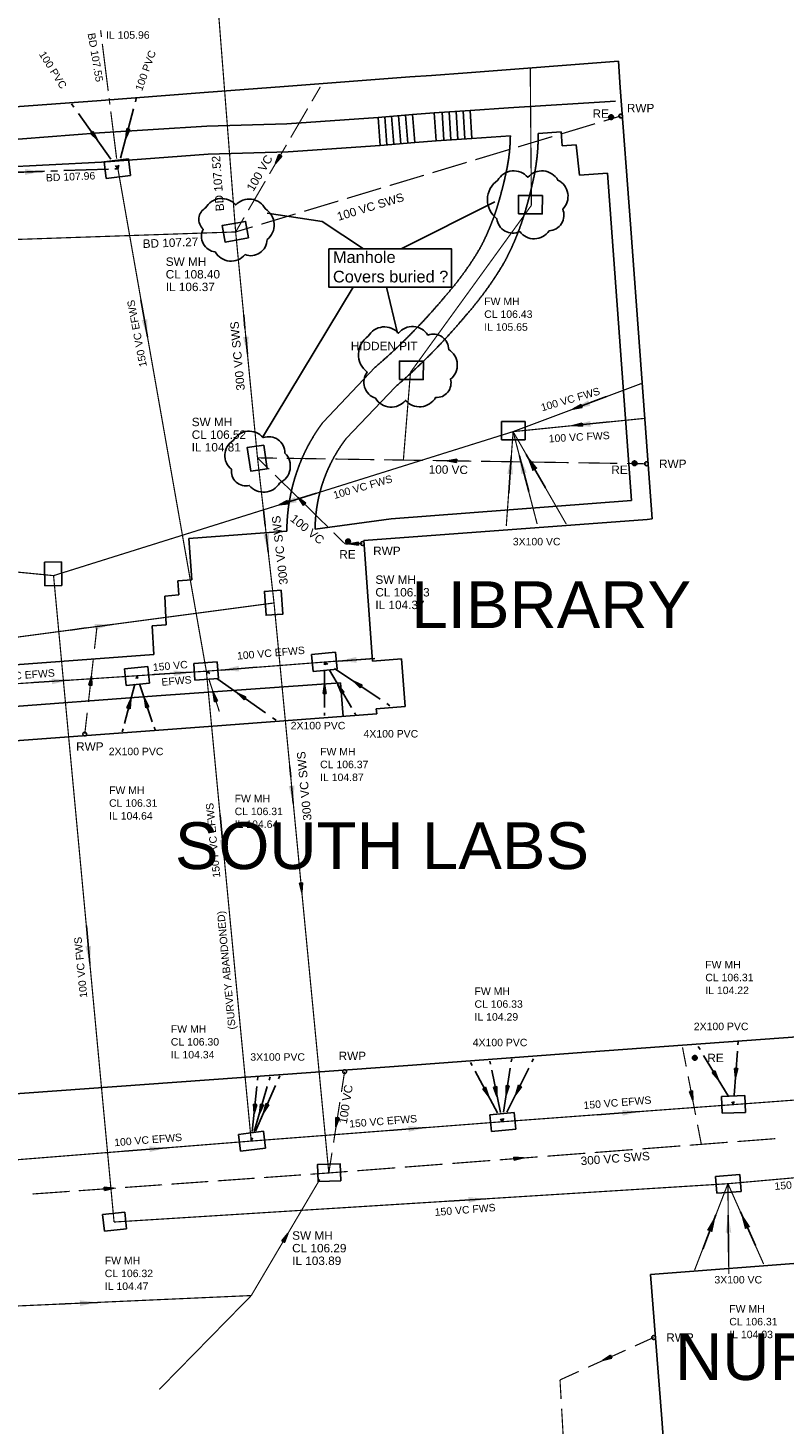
# Model space of a CAD drawing. Extents: x 14683 to 402730, y 286898 to 590920.
# Tile 11 of 39: x 170889 to 203205, y 361675 to 421345. Entities that reach past the tile are written whole.
import ezdxf

# ---------------------------------------------------------------- set-up
doc = ezdxf.new("R2010")
doc.units = 0
doc.header["$LTSCALE"] = 1500
doc.header["$MEASUREMENT"] = 0
for name, pattern in [('01-SITE PLAN$0$ECL-001', [100, 50, 0, 50]), ('CENTRE', [2, 1.25, -0.25, 0.25, -0.25]), ('DASHED', [0.75, 0.5, -0.25]), ('ECL-001', [100, 50, 0, 50]), ('PHANTOM', [2.5, 1.25, -0.25, 0.25, -0.25, 0.25, -0.25])]:
    doc.linetypes.add(name, pattern=pattern)
doc.layers.get('0').update_dxf_attribs({"linetype": 'CONTINUOUS'})
for name, color, linetype in [('01-SITE PLAN$0$_NIBSC_A site plan', 7, 'CONTINUOUS'), ('01-SITE PLAN$0$_NIBSC_S text', 7, 'CONTINUOUS'), ('_NIBSC_PH efws', 10, 'CENTRE'), ('_NIBSC_PH efws manholes', 10, 'CONTINUOUS'), ('_NIBSC_PH efws text', 10, 'CONTINUOUS'), ('_NIBSC_PH fws', 80, 'PHANTOM'), ('_NIBSC_PH fws manholes', 80, 'CONTINUOUS'), ('_NIBSC_PH fws text', 80, 'CONTINUOUS'), ('_NIBSC_PH rev cloud', 12, 'CONTINUOUS'), ('_NIBSC_PH rodding eye', 7, 'CONTINUOUS'), ('_NIBSC_PH rwp svp', 210, 'CONTINUOUS'), ('_NIBSC_PH sws', 160, 'DASHED'), ('_NIBSC_PH sws manholes', 160, 'CONTINUOUS'), ('_NIBSC_PH sws text', 160, 'CONTINUOUS'), ('Xref', 7, 'CONTINUOUS')]:
    doc.layers.add(name, color=color, linetype=linetype)
doc.styles.add('01-SITE PLAN$0$Standard', font='arial.ttf')
doc.styles.get("Standard").update_dxf_attribs({"font": 'arial.ttf'})
doc.dimstyles.new('NIBSC 1-200', dxfattribs={"dimscale": 300, "dimtxt": 2.5, "dimasz": 2.5, "dimexe": 1.25, "dimexo": 0.625, "dimtad": 1, "dimdec": 0, "dimdsep": 46, "dimtxsty": 'Standard', "dimcen": 2.5, "dimclrd": 256, "dimclre": 256, "dimadec": 0, "dimazin": 0, "dimtfac": 1, "dimtdec": 0, "dimtmove": 0, "dimatfit": 2, "dimfxl": 1, "dimlwd": -1, "dimlwe": -1, "dimarcsym": 0})

# ---------------------------------------------------------------- blocks, each defined once
blk = doc.blocks.new('ECL-023-289')
at = {"layer": '_NIBSC_PH efws', "color": 1, "linetype": 'Continuous'}
for p, q in [((521664.122, 200300.824), (521664.1989, 200300.7009)), ((521664.3527, 200300.4547), (521665.4293, 200298.7313)), ((521674.474, 200299.00863), (521676.434, 200299.1547)), ((521676.714, 200299.17557), (521676.854, 200299.186)), ((521676.854, 200299.186), (521676.9902, 200299.19073)), ((521677.2626, 200299.2002), (521679.1694, 200299.26647)), ((521679.4418, 200299.27593), (521679.7142, 200299.2854)), ((521679.9866, 200299.29487), (521681.8934, 200299.36113)), ((521682.1658, 200299.3706), (521682.4382, 200299.38007)), ((521682.7106, 200299.38953), (521684.6174, 200299.4558)), ((521684.8898, 200299.46527), (521685.026, 200299.47)), ((521666.0791, 200298.3917), (521668.0349, 200298.5303)), ((521668.3143, 200298.5501), (521668.454, 200298.56)), ((521668.454, 200298.56), (521668.594, 200298.57043)), ((521668.874, 200298.5913), (521670.834, 200298.73737)), ((521671.114, 200298.75823), (521671.394, 200298.7791)), ((521671.674, 200298.79997), (521673.634, 200298.94603)), ((521673.914, 200298.9669), (521674.194, 200298.98777)), ((521665.5831, 200298.4851), (521665.66, 200298.362)), ((521665.66, 200298.362), (521665.7997, 200298.3719))]:
    blk.add_line(p, q, dxfattribs=at)
blk = doc.blocks.new('ECL-023-301')
at = {"layer": '_NIBSC_PH efws', "color": 1, "linetype": 'Continuous'}
for p, q in [((521685.81, 200302.48), (521685.7708, 200302.3295)), ((521685.6924, 200302.0285), (521685.1436, 200299.9215)), ((521685.0652, 200299.6205), (521685.026, 200299.47))]:
    blk.add_line(p, q, dxfattribs=at)
blk = doc.blocks.new('ECBL96')
at = {"color": 0, "linetype": 'ByBlock'}
for points in [[(-0.17188, -0.5), (0, 0.5), (0.17188, -0.5), (-0.17188, -0.5)], [(0, 0.5), (-0.09375, -0.5), (0, -0.5), (0, 0.5), (0.07813, -0.5)]]:
    blk.add_lwpolyline(points, dxfattribs=at)
blk = doc.blocks.new('ECL-021-302')
at = {"layer": '_NIBSC_PH efws', "color": 1, "xscale": 0.4, "yscale": 0.4, "zscale": 0.4, "rotation": 165.40082}
blk.add_blockref('ECBL96', (521685.418, 200300.975), dxfattribs=at)
blk = doc.blocks.new('ECL-023-303')
at = {"layer": '_NIBSC_PH efws', "color": 1, "linetype": 'Continuous'}
for p, q in [((521683.04, 200302.248), (521683.1393, 200302.1091)), ((521683.3379, 200301.8313), (521684.7281, 200299.8867)), ((521684.9267, 200299.6089), (521685.026, 200299.47))]:
    blk.add_line(p, q, dxfattribs=at)
blk = doc.blocks.new('ECL-021-304')
at = {"layer": '_NIBSC_PH efws', "color": 1, "xscale": 0.4, "yscale": 0.4, "zscale": 0.4, "rotation": 215.56108}
blk.add_blockref('ECBL96', (521684.033, 200300.859), dxfattribs=at)
blk = doc.blocks.new('ECL-023-315')
at = {"layer": '_NIBSC_PH efws', "color": 1, "linetype": 'Continuous'}
for p, q in [((521693.9997, 200278.2947), (521693.86, 200278.388)), ((521696.2349, 200276.8019), (521694.2791, 200278.1081)), ((521696.654, 200276.522), (521696.5143, 200276.6153))]:
    blk.add_line(p, q, dxfattribs=at)
blk = doc.blocks.new('ECL-021-316')
at = {"layer": '_NIBSC_PH efws', "color": 1, "xscale": 0.4, "yscale": 0.4, "zscale": 0.4, "rotation": 56.26264}
blk.add_blockref('ECBL96', (521695.257, 200277.455), dxfattribs=at)
blk = doc.blocks.new('ECL-023-317')
at = {"layer": '_NIBSC_PH efws', "color": 1, "linetype": 'Continuous'}
for p, q in [((521693.9273, 200278.274), (521693.86, 200278.388)), ((521695.0041, 200276.45), (521694.0619, 200278.046)), ((521695.206, 200276.108), (521695.1387, 200276.222))]:
    blk.add_line(p, q, dxfattribs=at)
blk = doc.blocks.new('ECL-021-318')
at = {"layer": '_NIBSC_PH efws', "color": 1, "xscale": 0.4, "yscale": 0.4, "zscale": 0.4, "rotation": 30.55552}
blk.add_blockref('ECBL96', (521694.533, 200277.248), dxfattribs=at)
blk = doc.blocks.new('ECL-023-319')
at = {"layer": '_NIBSC_PH efws', "color": 1, "linetype": 'Continuous'}
for p, q in [((521693.86, 200278.274), (521693.86, 200278.388)), ((521693.86, 200276.45), (521693.86, 200278.046)), ((521693.86, 200276.108), (521693.86, 200276.222))]:
    blk.add_line(p, q, dxfattribs=at)
blk = doc.blocks.new('ECL-021-320')
at = {"layer": '_NIBSC_PH efws', "color": 1, "xscale": 0.4, "yscale": 0.4, "zscale": 0.4}
blk.add_blockref('ECBL96', (521693.86, 200277.248), dxfattribs=at)
blk = doc.blocks.new('ECL-023-321')
at = {"layer": '_NIBSC_PH efws', "color": 1, "linetype": 'Continuous'}
for p, q in [((521688.9551, 200277.8912), (521688.806, 200277.996)), ((521691.3407, 200276.2144), (521689.2533, 200277.6816)), ((521691.788, 200275.9), (521691.6389, 200276.0048))]:
    blk.add_line(p, q, dxfattribs=at)
blk = doc.blocks.new('ECL-021-322')
at = {"layer": '_NIBSC_PH efws', "color": 1, "xscale": 0.4, "yscale": 0.4, "zscale": 0.4, "rotation": 54.89723}
blk.add_blockref('ECBL96', (521690.297, 200276.948), dxfattribs=at)
blk = doc.blocks.new('ECL-021-324')
at = {"layer": '_NIBSC_PH efws', "color": 1, "xscale": 0.4, "yscale": 0.4, "zscale": 0.4, "rotation": 17.80708}
blk.add_blockref('ECBL96', (521689.159, 200276.897), dxfattribs=at)
blk = doc.blocks.new('ECL-023-327')
at = {"layer": '_NIBSC_PH efws', "color": 1, "linetype": 'Continuous'}
for p, q in [((521685.8786, 200277.6862), (521685.84, 200277.802)), ((521686.4962, 200275.8334), (521685.9558, 200277.4546)), ((521686.612, 200275.486), (521686.5734, 200275.6018))]:
    blk.add_line(p, q, dxfattribs=at)
blk = doc.blocks.new('ECL-021-328')
at = {"layer": '_NIBSC_PH efws', "color": 1, "xscale": 0.4, "yscale": 0.4, "zscale": 0.4, "rotation": 18.43495}
blk.add_blockref('ECBL96', (521686.226, 200276.644), dxfattribs=at)
blk = doc.blocks.new('ECL-023-329')
at = {"layer": '_NIBSC_PH efws', "color": 1, "linetype": 'Continuous'}
for p, q in [((521685.8087, 200277.6823), (521685.84, 200277.802)), ((521685.3079, 200275.7671), (521685.7461, 200277.4429)), ((521685.214, 200275.408), (521685.2453, 200275.5277))]:
    blk.add_line(p, q, dxfattribs=at)
blk = doc.blocks.new('ECL-021-330')
at = {"layer": '_NIBSC_PH efws', "color": 1, "xscale": 0.4, "yscale": 0.4, "zscale": 0.4, "rotation": 345.34601}
blk.add_blockref('ECBL96', (521685.527, 200276.605), dxfattribs=at)
blk = doc.blocks.new('ECL-023-385')
at = {"layer": '_NIBSC_PH efws', "color": 1, "linetype": 'Continuous'}
for p, q in [((521691.012, 200260.656), (521690.9976, 200260.5189)), ((521690.9688, 200260.2447), (521690.7672, 200258.3253)), ((521690.7384, 200258.0511), (521690.724, 200257.914))]:
    blk.add_line(p, q, dxfattribs=at)
blk = doc.blocks.new('ECL-021-386')
at = {"layer": '_NIBSC_PH efws', "color": 1, "xscale": 0.4, "yscale": 0.4, "zscale": 0.4, "rotation": 174.00405}
blk.add_blockref('ECBL96', (521690.868, 200259.285), dxfattribs=at)
blk = doc.blocks.new('ECL-023-387')
at = {"layer": '_NIBSC_PH efws', "color": 1, "linetype": 'Continuous'}
for p, q in [((521691.53, 200260.656), (521691.4897, 200260.5189)), ((521691.4091, 200260.2447), (521690.8449, 200258.3253)), ((521690.7643, 200258.0511), (521690.724, 200257.914))]:
    blk.add_line(p, q, dxfattribs=at)
blk = doc.blocks.new('ECL-021-388')
at = {"layer": '_NIBSC_PH efws', "color": 1, "xscale": 0.4, "yscale": 0.4, "zscale": 0.4, "rotation": 163.61951}
blk.add_blockref('ECBL96', (521691.127, 200259.285), dxfattribs=at)
blk = doc.blocks.new('ECL-023-389')
at = {"layer": '_NIBSC_PH efws', "color": 1, "linetype": 'Continuous'}
for p, q in [((521691.944, 200260.708), (521691.883, 200260.5683)), ((521691.761, 200260.2889), (521690.907, 200258.3331)), ((521690.785, 200258.0537), (521690.724, 200257.914))]:
    blk.add_line(p, q, dxfattribs=at)
blk = doc.blocks.new('ECL-021-390')
at = {"layer": '_NIBSC_PH efws', "color": 1, "xscale": 0.4, "yscale": 0.4, "zscale": 0.4, "rotation": 156.41151}
blk.add_blockref('ECBL96', (521691.334, 200259.311), dxfattribs=at)
blk = doc.blocks.new('ECL-023-391')
at = {"layer": '_NIBSC_PH efws', "color": 1, "linetype": 'Continuous'}
for p, q in [((521700.096, 200261.278), (521700.1637, 200261.1511)), ((521700.2991, 200260.8973), (521701.2469, 200259.1207)), ((521701.3823, 200258.8669), (521701.45, 200258.74))]:
    blk.add_line(p, q, dxfattribs=at)
blk = doc.blocks.new('ECL-021-392')
at = {"layer": '_NIBSC_PH efws', "color": 1, "xscale": 0.4, "yscale": 0.4, "zscale": 0.4, "rotation": 208.07952}
blk.add_blockref('ECBL96', (521700.773, 200260.009), dxfattribs=at)
blk = doc.blocks.new('ECL-023-393')
at = {"layer": '_NIBSC_PH efws', "color": 1, "linetype": 'Continuous'}
for p, q in [((521702.5873, 200261.0299), (521701.6507, 200259.1441)), ((521702.788, 200261.434), (521702.7211, 200261.2993)), ((521701.5169, 200258.8747), (521701.45, 200258.74))]:
    blk.add_line(p, q, dxfattribs=at)
blk = doc.blocks.new('ECL-021-394')
at = {"layer": '_NIBSC_PH efws', "color": 1, "xscale": 0.4, "yscale": 0.4, "zscale": 0.4, "rotation": 153.58828}
blk.add_blockref('ECBL96', (521702.119, 200260.087), dxfattribs=at)
blk = doc.blocks.new('ECL-023-395')
at = {"layer": '_NIBSC_PH efws', "color": 1, "linetype": 'Continuous'}
for p, q in [((521700.924, 200261.33), (521700.9503, 200261.2005)), ((521701.0029, 200260.9415), (521701.3711, 200259.1285)), ((521701.4237, 200258.8695), (521701.45, 200258.74))]:
    blk.add_line(p, q, dxfattribs=at)
blk = doc.blocks.new('ECL-021-396')
at = {"layer": '_NIBSC_PH efws', "color": 1, "xscale": 0.4, "yscale": 0.4, "zscale": 0.4, "rotation": 191.48}
blk.add_blockref('ECBL96', (521701.187, 200260.035), dxfattribs=at)
blk = doc.blocks.new('ECL-023-397')
at = {"layer": '_NIBSC_PH efws', "color": 1, "linetype": 'Continuous'}
for p, q in [((521701.7951, 200261.0299), (521701.5109, 200259.1441)), ((521701.856, 200261.434), (521701.8357, 200261.2993)), ((521701.4703, 200258.8747), (521701.45, 200258.74))]:
    blk.add_line(p, q, dxfattribs=at)
blk = doc.blocks.new('ECL-021-398')
at = {"layer": '_NIBSC_PH efws', "color": 1, "xscale": 0.4, "yscale": 0.4, "zscale": 0.4, "rotation": 171.42972}
blk.add_blockref('ECBL96', (521701.653, 200260.087), dxfattribs=at)
blk = doc.blocks.new('ECL-023-399')
at = {"layer": '_NIBSC_PH efws', "color": 1, "linetype": 'Continuous'}
for p, q in [((521709.828, 200261.95), (521709.9032, 200261.8261)), ((521710.0536, 200261.5783), (521711.1064, 200259.8437)), ((521711.2568, 200259.5959), (521711.332, 200259.472))]:
    blk.add_line(p, q, dxfattribs=at)
blk = doc.blocks.new('ECL-021-400')
at = {"layer": '_NIBSC_PH efws', "color": 1, "xscale": 0.4, "yscale": 0.4, "zscale": 0.4, "rotation": 211.25528}
blk.add_blockref('ECBL96', (521710.58, 200260.711), dxfattribs=at)
blk = doc.blocks.new('ECL-023-401')
at = {"layer": '_NIBSC_PH efws', "color": 1, "linetype": 'Continuous'}
for p, q in [((521711.536, 200262.158), (521711.5258, 200262.0237)), ((521711.5054, 200261.7551), (521711.3626, 200259.8749)), ((521711.3422, 200259.6063), (521711.332, 200259.472))]:
    blk.add_line(p, q, dxfattribs=at)
blk = doc.blocks.new('ECL-021-402')
at = {"layer": '_NIBSC_PH efws', "color": 1, "xscale": 0.4, "yscale": 0.4, "zscale": 0.4, "rotation": 175.65676}
blk.add_blockref('ECBL96', (521711.434, 200260.815), dxfattribs=at)
blk = doc.blocks.new('ECBL18')
at = {"color": 0, "linetype": 'ByBlock'}
for points in [[(-0.5, -0.03125), (-0.5, 0.03125), (-0.48438, 0.125), (-0.45313, 0.21875), (-0.40625, 0.29688), (-0.35938, 0.35938), (-0.29688, 0.40625), (-0.21875, 0.45313), (-0.125, 0.48438), (-0.03125, 0.5), (0.03125, 0.5), (0.125, 0.48438), (0.21875, 0.45313), (0.29688, 0.40625), (0.35938, 0.35938), (0.40625, 0.29688), (0.45313, 0.21875), (0.48438, 0.125), (0.5, 0.03125), (0.5, -0.03125), (0.48438, -0.125), (0.45313, -0.21875), (0.40625, -0.29688), (0.35938, -0.35938), (0.29688, -0.40625), (0.21875, -0.45313), (0.125, -0.48438), (0.03125, -0.5), (-0.03125, -0.5), (-0.125, -0.48438), (-0.21875, -0.45313), (-0.29688, -0.40625), (-0.35938, -0.35938), (-0.40625, -0.29688), (-0.45313, -0.21875), (-0.48438, -0.125), (-0.5, -0.04688)], [(-0.4375, 0.07813), (0.42188, 0.07813)], [(-0.40625, 0.1875), (0.40625, 0.1875)], [(-0.32813, 0.29688), (0.32813, 0.29688)], [(-0.23438, 0.39063), (0.23438, 0.39063)], [(-0.45313, -0.01563), (0.4375, -0.01563)], [(-0.4375, -0.10938), (0.42188, -0.10938)], [(-0.40625, -0.21875), (0.40625, -0.21875)], [(-0.32813, -0.3125), (0.32813, -0.3125)], [(-0.23438, -0.42188), (0.17188, -0.42188)]]:
    blk.add_lwpolyline(points, dxfattribs=at)
blk = doc.blocks.new('ECBL2')
at = {"color": 0, "linetype": 'ByBlock'}
blk.add_lwpolyline([(-0.5, -0.03125), (-0.5, 0.03125), (-0.48438, 0.125), (-0.45313, 0.21875), (-0.40625, 0.29688), (-0.35938, 0.35938), (-0.29688, 0.40625), (-0.21875, 0.45313), (-0.125, 0.48438), (-0.03125, 0.5), (0.03125, 0.5), (0.125, 0.48438), (0.21875, 0.45313), (0.29688, 0.40625), (0.35938, 0.35938), (0.40625, 0.29688), (0.45313, 0.21875), (0.48438, 0.125), (0.5, 0.03125), (0.5, -0.03125), (0.48438, -0.125), (0.45313, -0.21875), (0.40625, -0.29688), (0.35938, -0.35938), (0.29688, -0.40625), (0.21875, -0.45313), (0.125, -0.48438), (0.03125, -0.5), (-0.03125, -0.5), (-0.125, -0.48438), (-0.21875, -0.45313), (-0.29688, -0.40625), (-0.35938, -0.35938), (-0.40625, -0.29688), (-0.45313, -0.21875), (-0.48438, -0.125), (-0.5, -0.04688)], dxfattribs=at)
blk = doc.blocks.new('01-SITE PLAN')
at = {"layer": '01-SITE PLAN$0$_NIBSC_A site plan', "linetype": '01-SITE PLAN$0$ECL-001'}
for points in [[(687240, 149030), (694874, 149598), (694906, 149150), (695392, 142616), (695778, 137324), (696194, 131952), (696540, 127140), (696862, 123086), (696894, 122638), (694196, 122438), (694810, 114252), (695322, 107414), (705854, 108192), (715732, 108958), (725836, 109710), (735704, 110434), (745778, 111162), (753190, 111708), (762410, 112386)], [(765146, 102926), (755942, 102216), (756424, 96046), (756694, 92458), (756892, 89896), (754408, 89716), (754952, 82402), (755480, 74990), (755922, 69780), (760772, 70132), (763334, 70306)], [(727178, 124904), (737058, 125630), (744244, 126174), (744228, 126392), (745464, 126492), (745302, 128524), (744066, 128426), (743694, 133580), (755798, 134486), (756016, 134502), (755508, 141488), (755086, 147104), (754654, 152948), (754572, 154066), (748110, 153576), (746582, 153462), (745654, 153392), (744178, 153280), (740286, 152986), (736870, 152728), (732288, 152380), (727584, 152026)], [(709786, 149280), (715370, 149736), (723516, 150328), (732392, 151004), (736978, 151288), (740406, 151388), (744300, 151662), (745774, 151786), (746704, 151864), (748232, 151960), (749870, 152078), (754456, 152352)], [(744300, 151662), (744392, 150466)], [(744588, 151686), (744678, 150490)], [(744876, 151712), (744978, 150516)], [(745176, 151736), (745276, 150540)], [(745474, 151762), (745576, 150566)], [(745774, 151786), (745874, 150590)], [(746704, 151864), (746792, 150668)], [(747040, 151886), (747114, 150688)], [(747340, 151904), (747414, 150706)], [(747640, 151922), (747714, 150726)], [(748014, 150744), (747940, 151942)], [(748232, 151960), (748312, 150762)], [(709892, 148262), (715278, 148674), (723656, 149314), (732484, 149752), (737040, 150090), (740466, 150188), (744392, 150466), (745874, 150590), (746792, 150668), (748312, 150762), (749956, 150882)], [(720294, 127652), (726284, 128092), (734722, 128710), (734646, 129938), (735244, 129974), (735190, 131210), (735788, 131254), (735746, 131852), (736344, 131894), (736216, 133672), (740404, 133974)], [(714356, 124982), (714324, 125400), (720340, 125826), (726390, 126306), (734834, 126948), (742696, 127506), (742804, 126064)]]:
    blk.add_lwpolyline(points, dxfattribs=at)
for points in [[(741612, 134064, -0.04462), (741717, 135187, -0.03664), (741950, 136082, -0.04488), (742418, 137141, -0.03638), (742936, 137936), (745046, 140154, 0.0422), (748080, 143232, 0.04771), (749696, 145471, 0.00967), (749840, 145744, 0.04454), (750599, 147679, 0.01926), (750942, 149024, 0.04444), (751140, 150580, 0.01079), (751146, 150974), (752134, 151042), (752176, 150444), (752774, 150486), (752914, 149198), (754112, 149286), (755136, 135296), (744868, 134510), (741612, 134064, 0.01079)], [(740404, 133974, -0.04427), (740530, 135359, -0.03603), (740812, 136462, -0.04448), (741352, 137705, -0.03582), (741950, 138640), (744184, 140990, 0.04116), (747158, 144006, 0.04755), (748638, 146038, 0.01005), (748770, 146286, 0.04598), (749458, 148057, 0.01695), (749770, 149286, 0.04429), (749950, 150640, 0.0077), (749956, 150882, 0.0077)]]:
    blk.add_lwpolyline(points, format="xyb", dxfattribs=at)
at = {"layer": '01-SITE PLAN$0$_NIBSC_A site plan', "style": '01-SITE PLAN$0$Standard', "flags": 3}
blk.add_attdef('ISI_MICROGDS_OBJECT_NAME', (687240, 149030), '', height=0.05, rotation=4.16905, dxfattribs=at)
at = {"layer": '01-SITE PLAN$0$_NIBSC_S text', "char_height": 2000, "attachment_point": 1, "style": '01-SITE PLAN$0$Standard'}
for s, insert, width in [('{\\Fhelv|c0;LIBRARY}', (745726, 131837), 13061.33), ('{\\Fhelv|c0;SOUTH LABS}', (735621, 121539), 20217.21), ('{\\Fhelv|c0;NURSE}', (756997, 99703), 9751.26)]:
    blk.add_mtext(s, dxfattribs=dict(at, insert=insert, width=width))

msp = doc.modelspace()

# ---------------------------------------------------------------- linework, layer by layer
at = {"layer": '_NIBSC_PH efws', "const_width": 50}
for points in [[(173997, 421240), (174033, 420952)], [(174069, 420663), (174321, 418644)], [(174357, 418355), (174393, 418067)], [(174429, 417778), (174681, 415759)], [(174717, 415471), (174735, 415326)], [(178515, 393852), (174735, 415326)], [(183569, 394244), (178515, 393852)], [(178515, 393852), (180433, 373770)], [(178551, 393742), (178515, 393852)], [(168095, 393166), (175549, 393658)], [(179070, 392125), (178621, 393523)], [(201041, 375328), (217377, 376542)], [(201041, 375328), (191159, 374596)], [(180433, 373770), (191159, 374596)], [(180433, 373770), (168091, 372786)]]:
    msp.add_lwpolyline(points, dxfattribs=at)
at = {"layer": '_NIBSC_PH efws', "ltscale": 0.5, "const_width": 50}
for points in [[(178515, 393852), (175549, 393658)], [(183569, 394244), (185610, 394392)]]:
    msp.add_lwpolyline(points, dxfattribs=at)
at = {"layer": '_NIBSC_PH efws', "color": 1, "linetype": 'Continuous', "const_width": 50}
msp.add_lwpolyline([(174725, 373315), (176885, 373487)], dxfattribs=at)
at = {"layer": '_NIBSC_PH efws manholes', "linetype": 'ECL-001'}
for points in [[(175275, 415042), (174237, 414912), (174147, 415626), (175185, 415756), (175275, 415042)], [(184099, 393944), (183083, 393846), (183015, 394562), (184031, 394660), (184099, 393944)], [(175017, 393956), (176017, 394058), (176089, 393340), (175089, 393238), (175017, 393956)], [(179039, 393542), (178029, 393464), (177973, 394180), (178983, 394258), (179039, 393542)], [(201553, 374994), (200553, 374964), (200531, 375682), (201531, 375712), (201553, 374994)], [(190629, 374898), (191667, 374996), (191735, 374278), (190697, 374180), (190629, 374898)], [(179893, 374056), (180955, 374188), (181043, 373472), (179981, 373340), (179893, 374056)]]:
    msp.add_lwpolyline(points, dxfattribs=at)
at = {"layer": '_NIBSC_PH fws', "const_width": 50}
for points in [[(197103, 406146), (191625, 404092)], [(191625, 404092), (197255, 404659)], [(191625, 404092), (171985, 397937)], [(191333, 400064), (191625, 404092)], [(193895, 400142), (191625, 404092)], [(191625, 404092), (192653, 400142)], [(171985, 397937), (150501, 400037)], [(174571, 370310), (171985, 397937)], [(211253, 372878), (200805, 371948)], [(200805, 371948), (174571, 370310)], [(200805, 371948), (199381, 368256)], [(200805, 371948), (202331, 368516)], [(200844, 368083), (200805, 371948)]]:
    msp.add_lwpolyline(points, dxfattribs=at)
at = {"layer": '_NIBSC_PH fws manholes', "linetype": 'ECL-001'}
for points in [[(191125, 403744), (191127, 404530), (192147, 404526), (192143, 403740), (191125, 403744)], [(172319, 398520), (172337, 397516), (171617, 397502), (171599, 398508), (172319, 398520)], [(200281, 372260), (201313, 372336), (201365, 371618), (200333, 371542), (200281, 372260)], [(175105, 370014), (174157, 369914), (174081, 370630), (175029, 370730), (175105, 370014)]]:
    msp.add_lwpolyline(points, dxfattribs=at)
at = {"layer": '_NIBSC_PH rev cloud'}
for p, q in [((190839, 413913), (186835, 411902)), ((181121, 413425), (183471, 413069)), ((183471, 413069), (185231, 411902)), ((180909, 403837), (184791, 410259)), ((186687, 408295), (186218, 410259))]:
    msp.add_line(p, q, dxfattribs=at)
for points in [[(190969, 414834, -0.520567), (192254, 414962, -0.520567), (193539, 414838, -0.520567), (193744, 413606, -0.520567), (193159, 412673, -0.520567), (191908, 412643, -0.520567), (190934, 413189, -0.520567)], [(178483, 413651, -0.520567), (179768, 413779, -0.520567), (181038, 413608, -0.520567), (181112, 412297, -0.520567), (180170, 411657, -0.520567), (178891, 411770, -0.520567), (178384, 412744, -0.520567)], [(185437, 408165, -0.520567), (186722, 408293, -0.520567), (187984, 408217, -0.520567), (188874, 407596, -0.520567), (188949, 406335, -0.520567), (188311, 405550, -0.520567), (187024, 405427, -0.520567), (185748, 405519, -0.520567), (185391, 406638, -0.520567)], [(179659, 403707, -0.520567), (180944, 403835, -0.520567), (181873, 403175, -0.520567), (181646, 401895, -0.520567), (180351, 401791, -0.520567), (179589, 402481, -0.520567)]]:
    msp.add_lwpolyline(points, format="xyb", close=True, dxfattribs=at)
msp.add_lwpolyline([(183751, 411902), (188994, 411902), (188994, 410259), (183751, 410259)], close=True, dxfattribs=at)
at = {"layer": '_NIBSC_PH sws', "const_width": 50}
for points in [[(179767, 412626), (177843, 437260)], [(192406, 413762), (192358, 419637)], [(183387, 418828), (183025, 418208)], [(182844, 417898), (182120, 416658)], [(195128, 417252), (193665, 416811)], [(196225, 417582), (195494, 417362)], [(193300, 416701), (191837, 416261)], [(181939, 416347), (181215, 415107)], [(191471, 416151), (190008, 415710)], [(189642, 415600), (188179, 415159)], [(181034, 414797), (180310, 413557)], [(187814, 415049), (186351, 414609)], [(185985, 414499), (184522, 414058)], [(184156, 413948), (182693, 413507)], [(192406, 413762), (187239, 406628)], [(179703, 413447), (179767, 412626)], [(180129, 413246), (179767, 412626)], [(182328, 413397), (180865, 412957)], [(159887, 411944), (179767, 412626)], [(180499, 412847), (179767, 412626)], [(179767, 412626), (180701, 402970)], [(186935, 402875), (187239, 406628)], [(180701, 402970), (181405, 396790)], [(181201, 402479), (180701, 402970)], [(181533, 402958), (180701, 402970)], [(183610, 402926), (181948, 402951)], [(185688, 402894), (184026, 402919)], [(187766, 402862), (186104, 402888)], [(189844, 402831), (188181, 402856)], [(191921, 402799), (190259, 402824)], [(193999, 402767), (192337, 402792)], [(196077, 402735), (194415, 402761)], [(182451, 401252), (181451, 402234)], [(197323, 402716), (196492, 402729)], [(183700, 400025), (182700, 401007)], [(184449, 399288), (183950, 399779)], [(185185, 399310), (184449, 399288)], [(183749, 372408), (181405, 396790)], [(181407, 396769), (153543, 393060)], [(173734, 394807), (173837, 395716)], [(173475, 392533), (173682, 394352)], [(173319, 391168), (173423, 392078)], [(198863, 377780), (199024, 376952)], [(184423, 376738), (184289, 375872)], [(199105, 376538), (199426, 374882)], [(184221, 375439), (183952, 373707)], [(199507, 374468), (199667, 373640)], [(197144, 373437), (198768, 373562)], [(199174, 373593), (200797, 373718)], [(201203, 373749), (202827, 373873)], [(183884, 373274), (183749, 372408)], [(189026, 372814), (190650, 372938)], [(191056, 372969), (192679, 373094)], [(193085, 373125), (194709, 373250)], [(195115, 373281), (196738, 373406)], [(180979, 372211), (182562, 372324)], [(182958, 372352), (183749, 372408)], [(183749, 372408), (184561, 372471)], [(184967, 372502), (186591, 372626)], [(186997, 372658), (188620, 372782)], [(173064, 371648), (174647, 371761)], [(175043, 371789), (176626, 371902)], [(177022, 371930), (178605, 372042)], [(179001, 372070), (180584, 372183)], [(180435, 367168), (183364, 372132)], [(171086, 371508), (172669, 371620)], [(132052, 365010), (180435, 367168)], [(176501, 363153), (180435, 367168)], [(197631, 365376), (196831, 365013)], [(196431, 364832), (194830, 364106)], [(194430, 363925), (193629, 363562)], [(193629, 363562), (193676, 362740)], [(193699, 362328), (193792, 360683)]]:
    msp.add_lwpolyline(points, dxfattribs=at)
at = {"layer": '_NIBSC_PH sws manholes'}
for points in [[(191853, 413401), (191855, 414187), (192875, 414183), (192871, 413397), (191853, 413401)], [(180319, 412368), (179315, 412194), (179191, 412902), (180195, 413076), (180319, 412368)], [(186767, 406318), (186769, 407104), (187789, 407100), (187785, 406314), (186767, 406318)], [(180977, 403516), (181121, 402508), (180409, 402406), (180265, 403414), (180977, 403516)], [(181719, 397314), (181789, 396294), (181071, 396244), (180999, 397264), (181719, 397314)], [(184261, 372076), (183289, 372042), (183263, 372762), (184235, 372796), (184261, 372076)]]:
    msp.add_lwpolyline(points, dxfattribs=at)
at = {"layer": '_NIBSC_PH sws manholes', "linetype": 'ByBlock'}
msp.add_lwpolyline([(181739, 369513), (182001, 369822), (181857, 369443), (181739, 369513)], dxfattribs=at)

# ---------------------------------------------------------------- block references
at = {"layer": '_NIBSC_PH efws', "xscale": 1000, "yscale": 1000, "zscale": 1000}
for name in ['ECL-023-301', 'ECL-023-303', 'ECL-023-289', 'ECL-021-304', 'ECL-021-302', 'ECL-023-321', 'ECL-023-315', 'ECL-023-317', 'ECL-023-319', 'ECL-023-329', 'ECL-023-327', 'ECL-021-320', 'ECL-021-318', 'ECL-021-316', 'ECL-021-330', 'ECL-021-328', 'ECL-021-324', 'ECL-021-322', 'ECL-023-399', 'ECL-023-401', 'ECL-023-391', 'ECL-023-395', 'ECL-023-393', 'ECL-023-397', 'ECL-023-389', 'ECL-021-400', 'ECL-021-402', 'ECL-023-385', 'ECL-023-387', 'ECL-021-392', 'ECL-021-396', 'ECL-021-398', 'ECL-021-394', 'ECL-021-386', 'ECL-021-388', 'ECL-021-390']:
    msp.add_blockref(name, (-521510291, -199884144), dxfattribs=at)
at = {"layer": '_NIBSC_PH fws', "xscale": 400.0000000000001, "yscale": 400.0000000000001, "zscale": 400.0000000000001}
for p, rotation in [((194364, 405119), 110.55375), ((194390, 404369), 95.72084999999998), ((181813, 401016), 107.18916)]:
    msp.add_blockref('ECBL96', p, dxfattribs=dict(at, rotation=rotation))
at = {"layer": '_NIBSC_PH rodding eye', "xscale": 200, "yscale": 200, "zscale": 200}
for p in [(195813, 417532), (196815, 402738), (184571, 399402), (199387, 377326)]:
    msp.add_blockref('ECBL18', p, dxfattribs=at)
at = {"layer": '_NIBSC_PH rwp svp', "xscale": 160, "yscale": 160, "zscale": 160}
for p in [(196225, 417582), (197323, 402716), (185185, 399310), (184423, 376736), (197631, 365374)]:
    msp.add_blockref('ECBL2', p, dxfattribs=at)
at = {"layer": '_NIBSC_PH rwp svp', "linetype": 'Continuous', "xscale": 160, "yscale": 160, "zscale": 160}
msp.add_blockref('ECBL2', (173319, 391166), dxfattribs=at)
at = {"layer": '_NIBSC_PH sws'}
for p, xscale, yscale, zscale, rotation in [((181577, 415727), 400, 400, 400, 149.72863), ((189012, 402843), 400.0000000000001, 400.0000000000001, 400.0000000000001, 89.12453), ((182575, 401129), 400, 400, 400, 45.50894), ((184817, 399299), 400, 400, 400, 91.71214000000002), ((184817, 399299), 10, 10, 10, 91.71214000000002), ((173578, 393442), 400.0000000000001, 400.0000000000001, 400.0000000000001, 353.5022300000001), ((182577, 384599), 400.0000000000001, 400.0000000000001, 400.0000000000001, 185.49134), ((199265, 375710), 400.0000000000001, 400.0000000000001, 400.0000000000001, 190.9902), ((184086, 374573), 400, 400, 400, 171.15244), ((191867, 373032), 400.0000000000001, 400.0000000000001, 400.0000000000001, 274.39196), ((174350, 371740), 400.0000000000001, 400.0000000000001, 400.0000000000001, 274.06829), ((195630, 364469), 399.9999999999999, 399.9999999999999, 399.9999999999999, 114.3835199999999)]:
    msp.add_blockref('ECBL96', p, dxfattribs=dict(at, xscale=xscale, yscale=yscale, zscale=zscale, rotation=rotation))
at = {"layer": 'Xref'}
msp.add_blockref('01-SITE PLAN', (-558449, 265856), dxfattribs=at)

# ---------------------------------------------------------------- texts
at = {"layer": '_NIBSC_PH efws text'}
for s, rotation, p in [('BD 107.55', 279.61389, (173441, 421100)), ('100 PVC', 302.09747, (171349, 420223)), ('100 PVC', 70.38156, (175768, 418630)), ('BD 107.96', 2.5329, (171664, 414781)), ('150 VC EFWS', 100.69749, (175977, 406886)), ('100 VC EFWS', 4.94409, (179840, 394346)), ('150 VC EFWS', 4.3583, (169151, 393407)), ('150 VC', 4.94409, (176244, 393857)), ('EFWS', 4.94409, (176610, 393225))]:
    msp.add_text(s, height=320, rotation=rotation, dxfattribs=at).set_placement(p)
for s, p in [('IL 105.96', (174227, 420883)), ('FW MH', (190390, 409501)), ('CL 106.43', (190390, 408952)), ('IL 105.65', (190390, 408403)), ('2X100 PVC', (182120, 391368)), ('4X100 PVC', (185233, 391018))]:
    msp.add_text(s, height=320, dxfattribs=at).set_placement(p)
at = {"layer": '_NIBSC_PH efws text', "linetype": 'Continuous'}
for s, p in [('2X100 PVC', (174345, 390262)), ('FW MH', (183377, 390255)), ('CL 106.37', (183377, 389707)), ('IL 104.87', (183377, 389158)), ('FW MH', (174358, 388606)), ('FW MH', (179724, 388250)), ('CL 106.31', (174358, 388057)), ('CL 106.31', (179724, 387701)), ('IL 104.64', (174358, 387509)), ('IL 104.64', (179724, 387153)), ('FW MH', (199838, 381149)), ('CL 106.31', (199838, 380601)), ('FW MH', (189976, 380015)), ('IL 104.22', (199838, 380052)), ('CL 106.33', (189976, 379467)), ('IL 104.29', (189976, 378918)), ('FW MH', (176997, 378400)), ('2X100 PVC', (199348, 378510)), ('CL 106.30', (176997, 377852)), ('4X100 PVC', (189899, 377823)), ('IL 104.34', (176997, 377303)), ('3X100 PVC', (180394, 377204)), ('FW MH', (200864, 366442)), ('CL 106.31', (200864, 365893)), ('IL 104.03', (200864, 365345))]:
    msp.add_text(s, height=320, dxfattribs=at).set_placement(p)
for s, rotation, p in [('150 PVC EFWS', 95.47057, (179114, 385045)), ('(SURVEY ABANDONED)', 95.47057, (179771, 378551)), ('150 VC EFWS', 4.62918, (194647, 375137)), ('150 VC EFWS', 4.62918, (184633, 374344)), ('100 VC EFWS', 4.62918, (174590, 373547))]:
    msp.add_text(s, height=320, rotation=rotation, dxfattribs=at).set_placement(p)
at = {"layer": '_NIBSC_PH fws text'}
for rotation, p in [(16.25643, (192866, 404955)), (3.19844, (193156, 403630)), (16.25643, (183993, 401209))]:
    msp.add_text('100 VC FWS', height=320, rotation=rotation, dxfattribs=at).set_placement(p)
msp.add_text('3X100 VC', height=320, dxfattribs=at).set_placement((191612, 399231))
at = {"layer": '_NIBSC_PH fws text', "linetype": 'Continuous'}
for s, rotation, p in [('100 VC FWS', 95.47057, (173427, 379911)), ('150 VC FWS', 4.62918, (202807, 371680)), ('150 VC FWS', 4.62918, (188287, 370568))]:
    msp.add_text(s, height=320, rotation=rotation, dxfattribs=at).set_placement(p)
for s, p in [('FW MH', (174175, 368504)), ('CL 106.32', (174175, 367955)), ('IL 104.47', (174175, 367406)), ('3X100 VC', (200228, 367685))]:
    msp.add_text(s, height=320, dxfattribs=at).set_placement(p)
at = {"layer": '_NIBSC_PH rev cloud', "insert": (183925, 411801), "char_height": 500, "attachment_point": 1}
msp.add_mtext_dynamic_manual_height_columns('Manhole Covers buried ?', width=4950, gutter_width=1.6, heights=[0], dxfattribs=at)
at = {"layer": '_NIBSC_PH rodding eye'}
for p in [(195021, 417505), (195823, 402282), (184197, 398666), (199927, 377144)]:
    msp.add_text('RE', height=360, dxfattribs=at).set_placement(p)
at = {"layer": '_NIBSC_PH rwp svp'}
for p in [(196487, 417741), (197863, 402536), (185645, 398815), (172950, 390454), (184168, 377231), (198171, 365194)]:
    msp.add_text('RWP', height=360, dxfattribs=at).set_placement(p)
at = {"layer": '_NIBSC_PH sws text'}
for s, rotation, p in [('BD 107.52', 94.32, (179279, 413524)), ('100 VC', 59.76, (180523, 414330)), ('100 VC SWS', 16.92, (184162, 413098)), ('BD 107.27', 2.16, (175801, 411940)), ('300 VC SWS', 95.4, (180164, 405867)), ('100 VC', 359.28, (188016, 402298)), ('100 VC', 320.76, (182068, 400311)), ('300 VC SWS', 96.48, (182001, 397572)), ('300 VC SWS', 95.4, (183015, 387488)), ('100 VC', 81, (184517, 374488)), ('300 VC SWS', 4.32, (194526, 372738))]:
    msp.add_text(s, height=360, rotation=rotation, dxfattribs=at).set_placement(p)
for s, p in [('SW MH', (176780, 411177)), ('CL 108.40', (176778, 410637)), ('IL 106.37', (176780, 410097)), ('HIDDEN PIT', (184689, 407570)), ('SW MH', (177890, 404325)), ('CL 106.52', (177890, 403783)), ('IL 104.81', (177890, 403243)), ('SW MH', (185740, 397586)), ('CL 106.33', (185738, 397046)), ('IL 104.37', (185740, 396506)), ('SW MH', (182183, 369554)), ('CL 106.29', (182181, 369014)), ('IL 103.89', (182183, 368474))]:
    msp.add_text(s, height=360, dxfattribs=at).set_placement(p)

# ---------------------------------------------------------------- leaders
at = {"layer": '_NIBSC_PH efws'}
for points in [[(171514, 415214), (169914, 415159)], [(176001, 408137), (175721, 409726)], [(184177, 394288), (185719, 394392)], [(177869, 393810), (176276, 393706)], [(179161, 393902), (180672, 394024)], [(172661, 393468), (171140, 393367)], [(179275, 385895), (179104, 387695)], [(197043, 375032), (195216, 374897)], [(187904, 374346), (186342, 374225)], [(176831, 373483), (175018, 373339)]]:
    msp.add_leader(points, dimstyle='NIBSC 1-200', override={"dimgap": 0.625, "dimtad": 0}, dxfattribs=at)
at = {"layer": '_NIBSC_PH fws'}
for points in [[(194177, 405049), (195621, 405590)], [(194191, 404349), (195747, 404507)], [(191548, 403021), (191436, 401476)], [(191900, 403038), (192291, 401534)], [(192188, 403114), (193009, 401685)], [(181622, 400957), (183227, 401460)], [(173537, 381358), (173386, 382972)], [(190466, 371303), (188875, 371203)], [(200294, 370621), (199727, 369151)], [(200819, 370605), (200835, 369017)], [(201343, 370739), (201980, 369306)]]:
    msp.add_leader(points, dimstyle='NIBSC 1-200', override={"dimgap": 0.625, "dimtad": 0}, dxfattribs=at)
at = {"layer": '_NIBSC_PH sws'}
for points in [[(180273, 407398), (180112, 409066)], [(181159, 398958), (180955, 400748)], [(174494, 395849), (172696, 395610)], [(182230, 388210), (182081, 389764)], [(173861, 366875), (172231, 366802)]]:
    msp.add_leader(points, dimstyle='NIBSC 1-200', override={"dimgap": 0.625, "dimtad": 0}, dxfattribs=at)

doc.saveas('drawing.dxf')
